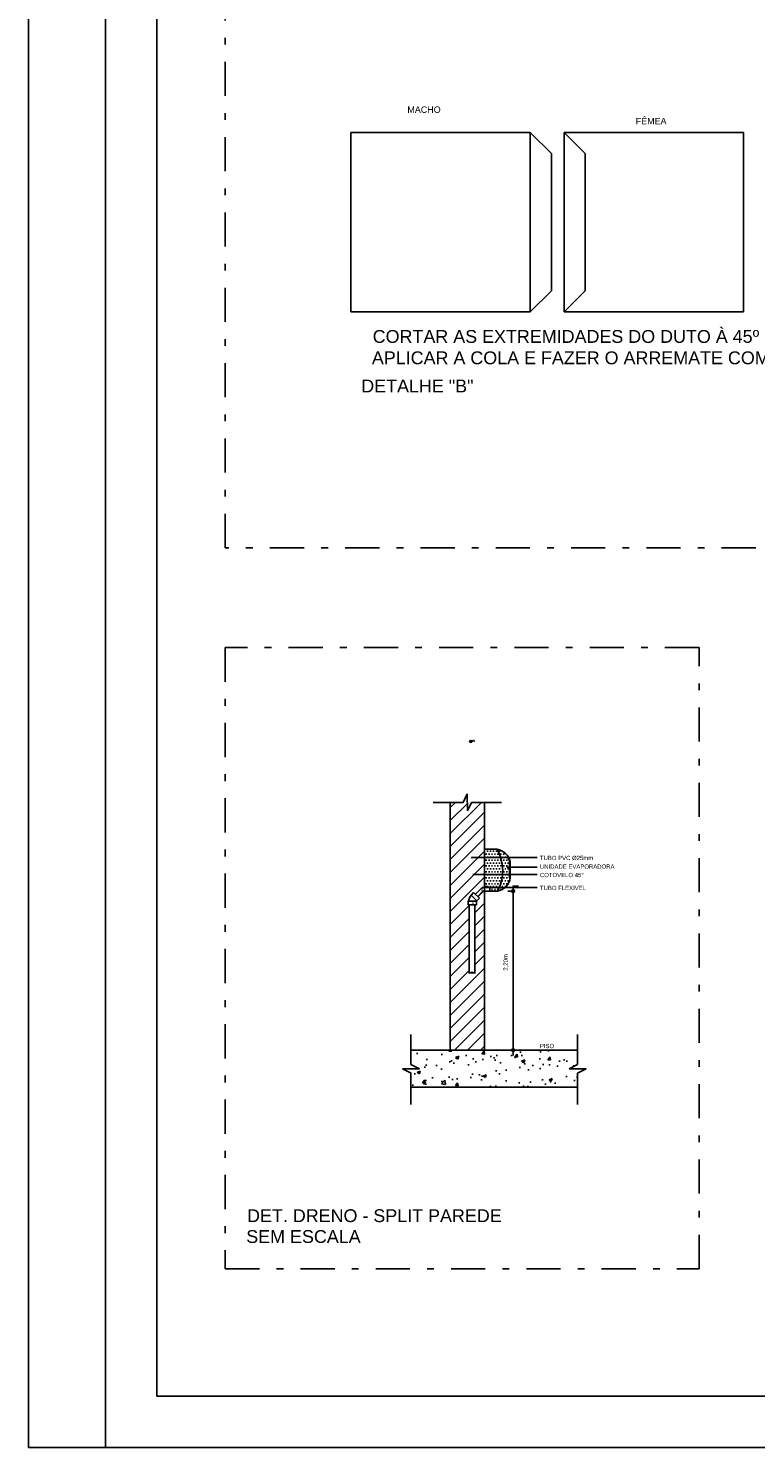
# Model space of a CAD drawing. Header units: inches. Extents: x -35 to 144, y -65 to -22.
# Tile 25 of 47: x 83 to 93, y -65 to -44. Entities that reach past the tile are written whole.
import ezdxf
from ezdxf.enums import TextEntityAlignment as Align

# ---------------------------------------------------------------- set-up
doc = ezdxf.new("R2010")
doc.units = ezdxf.units.IN
doc.header["$MEASUREMENT"] = 0
doc.linetypes.add('CONTINUA', pattern=[0])
doc.linetypes.add('DASHDOT', pattern=[1, 0.5, -0.25, 0, -0.25])
for name, color, linetype in [('AC-EQUIPAMENTO', 8, 'Continuous'), ('AR-DUTO INSUF. FLANGE', 153, 'Continuous'), ('AR-EQUIP', 80, 'Continuous'), ('AR-TEXTO', 2, 'Continuous'), ('Texto', 2, 'Continuous')]:
    doc.layers.add(name, color=color, linetype=linetype)
doc.layers.add('TEXTO-02', color=2, linetype='Continuous', lineweight=20)
doc.styles.add('ROMANS', font='arial.ttf', dxfattribs={"height": 0.18})

msp = doc.modelspace()

# ---------------------------------------------------------------- hatches: boundary and pattern name
h = msp.add_hatch()
h.set_pattern_fill('ANSI31', color=256, scale=0.042245, style=0)
h.set_pattern_definition([(45, (-2450.77188, -788.18338), (-0.094841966, 0.094841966), [])])
h.paths.add_polyline_path([(88.979, -57.251), (88.963, -57.251), (88.963, -57.198), (88.97, -57.198, -0.20994), (89.009, -57.109), (89.005, -57.106), (89.043, -57.068), (89.069, -57.094), (89.152, -57.011, -0.198912), (89.191, -56.995), (89.202, -56.995), (89.202, -56.559), (89.018, -56.559, -0.414214), (89.013, -56.565, -2.414213), (89.018, -56.559), (89.202, -56.559), (89.202, -55.754), (89.013, -55.754), (88.952, -55.879), (88.95, -55.63), (88.889, -55.754), (88.7, -55.754), (88.7, -59.371), (89.202, -59.371), (89.202, -57.042, 0.162103), (89.172, -57.057), (89.102, -57.127), (89.128, -57.153), (89.09, -57.191), (89.083, -57.184, 0.415109), (89.076, -57.198), (89.083, -57.198), (89.083, -57.251), (89.06, -57.251), (89.06, -58.24), (89.026, -58.24), (89.02, -58.253), (89.019, -58.228), (89.013, -58.24), (88.979, -58.24)])
h = msp.add_hatch()
h.set_pattern_fill('AR-CONC', color=256, scale=0.00264, style=0)
h.set_pattern_definition([(50, (320.48426, 48.87798), (0.4810206, -0.0420838), [0.05029755, -0.553273]), (355, (320.48426, 48.878), (-0.0930513, 0.5044452), [0.040238, -0.4426184]), (100.451, (320.52434, 48.87447), (0.387971, 0.46235906), [0.0427463, -0.4702095]), (46.1842, (320.48426, 49.0121), (0.7157276, -0.111004), [0.0754463, -0.8299095]), (96.6356, (320.5439, 49.00286), (0.6268163, 0.6532755), [0.0641195, -0.7053142]), (351.184, (320.48426, 49.0121), (0.6268173, 0.6532744), [0.060357, -0.6639276]), (21, (320.5513, 48.97857), (0.40030744, -0.27001075), [0.05029755, -0.553273]), (326, (320.5513, 48.97857), (0.1631754, 0.4863099), [0.040238, -0.4426184]), (71.4514, (320.5847, 48.95607), (0.5634817, 0.2163002), [0.0427463, -0.4702095]), (37.5, (320.48426, 48.87798), (0.00815481, 0.22324993), [0, -0.43725335, 0, -0.44932476, 0, -0.444295]), (7.5, (320.48426, 48.87798), (0.17642337, 0.2645059), [0, -0.25618218, 0, -0.42719384, 0, -0.16933508]), (327.5, (320.3347, 48.87798), (0.35799866, -0.01512555), [0, -0.1676585, 0, -0.5230945, 0, -0.69410616]), (317.5, (320.26764, 48.87798), (0.39110418, 0.06713334), [0, -0.21795604, 0, -0.3473884, 0, -0.49291597])])
h.paths.add_polyline_path([(90.685, -59.643), (90.436, -59.642), (90.561, -59.58), (90.561, -59.371), (89.639, -59.371, -1), (89.599, -59.371), (89.54, -59.371), (88.127, -59.371), (88.127, -59.58), (88.252, -59.642), (88.003, -59.643), (88.127, -59.705), (88.127, -59.914), (90.561, -59.914), (90.561, -59.705)])
at = {"layer": 'AR-EQUIP'}
h = msp.add_hatch(dxfattribs=at)
h.set_pattern_fill('DOTS', color=8, scale=0.027163, style=0)
h.set_pattern_definition([(360, (2215.762224, 822.824317), (0.0215607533, 0.0431215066), [0, -0.0431215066])])
h.paths.add_polyline_path([(89.569, -56.64, 0.139576), (89.542, -56.556), (89.552, -56.556, 0.21637), (89.385, -56.437, -0.258653), (89.39, -57.051, 0.32543), (89.577, -56.854), (89.569, -56.854)])
h.paths.add_polyline_path([(89.385, -56.437), (89.202, -56.437), (89.202, -56.555), (89.202, -56.982), (89.254, -56.982), (89.279, -57.008), (89.279, -57.051), (89.39, -57.051, 0.258653)])

# ---------------------------------------------------------------- linework, layer by layer
at = {"color": 7, "linetype": 'Continuous'}
for p, q in [((82.538, -65.175), (82.538, -22.478)), ((83.663, -65.175), (83.663, -22.478)), ((143.627, -65.175), (82.538, -65.175))]:
    msp.add_line(p, q, dxfattribs=at)
at = {"color": 1}
for p, q in [((84.413, -64.425), (84.413, -23.228)), ((142.877, -64.425), (84.413, -64.425))]:
    msp.add_line(p, q, dxfattribs=at)
for p, q in [((88.95, -55.63), (88.889, -55.755)), ((88.95, -55.63), (88.952, -55.879)), ((88.451, -55.754), (88.889, -55.754)), ((88.7, -55.754), (88.7, -59.371)), ((89.013, -55.754), (88.952, -55.879)), ((89.451, -55.754), (89.013, -55.754)), ((89.202, -55.754), (89.202, -59.371)), ((89.019, -58.228), (89.013, -58.241)), ((89.019, -58.228), (89.02, -58.253)), ((88.97, -58.24), (89.013, -58.24)), ((89.026, -58.24), (89.02, -58.253)), ((89.07, -58.24), (89.026, -58.24)), ((88.127, -59.143), (88.127, -59.58)), ((90.561, -59.143), (90.561, -59.58)), ((88.127, -59.371), (90.561, -59.371)), ((89.619, -59.371), (89.54, -59.371)), ((89.619, -59.371), (89.619, -59.292)), ((89.619, -59.371), (89.698, -59.371)), ((89.619, -59.371), (89.619, -59.45)), ((88.003, -59.643), (88.252, -59.642)), ((88.003, -59.643), (88.128, -59.705)), ((88.127, -59.58), (88.252, -59.642)), ((90.561, -59.58), (90.436, -59.642)), ((90.685, -59.643), (90.436, -59.642)), ((90.685, -59.643), (90.56, -59.705)), ((88.127, -59.705), (88.127, -60.167)), ((90.561, -59.705), (90.561, -60.167)), ((88.127, -59.914), (90.561, -59.914))]:
    msp.add_line(p, q)
at = {"linetype": 'ByBlock'}
for p, q in [((89.619, -57.051), (89.619, -56.971)), ((89.619, -56.979), (89.698, -56.979)), ((89.619, -57.051), (89.54, -57.051)), ((89.619, -57.051), (89.619, -57.13)), ((89.619, -57.09), (89.619, -59.331))]:
    msp.add_line(p, q, dxfattribs=at)
at = {"color": 2, "linetype": 'DASHDOT'}
for points in [[(116.266, -33.8), (116.266, -52.038), (85.413, -52.038), (85.413, -33.8)], [(92.338, -53.492), (85.413, -53.492), (85.413, -62.566), (92.338, -62.566)]]:
    msp.add_lwpolyline(points, close=True, dxfattribs=at)
at = {"linetype": 'ByBlock'}
msp.add_circle((89.619, -57.051), 0.0198, dxfattribs=at)
msp.add_circle((89.619, -59.371), 0.0198)
at = {"layer": 'AC-EQUIPAMENTO'}
for p, q in [((89.013, -56.559), (89.97, -56.559)), ((89.531, -56.697), (89.97, -56.697)), ((89.032, -56.808), (89.97, -56.808)), ((89.165, -56.997), (89.97, -56.997))]:
    msp.add_line(p, q, dxfattribs=at)
at = {"layer": 'AC-EQUIPAMENTO', "color": 18, "linetype": 'Continuous'}
for p, q in [((89.005, -57.106), (89.043, -57.068)), ((89.005, -57.106), (89.09, -57.191)), ((89.043, -57.068), (89.128, -57.153)), ((89.069, -57.094), (89.152, -57.011)), ((89.09, -57.191), (89.128, -57.153)), ((89.102, -57.127), (89.172, -57.057)), ((88.963, -57.198), (89.083, -57.198)), ((88.963, -57.198), (88.963, -57.251)), ((88.963, -57.251), (89.083, -57.251)), ((88.979, -57.251), (88.979, -58.24)), ((89.06, -57.251), (89.06, -58.24)), ((89.083, -57.198), (89.083, -57.251))]:
    msp.add_line(p, q, dxfattribs=at)
at = {"layer": 'AC-EQUIPAMENTO', "const_width": 0.0106}
for points in [[(89.013, -56.554, -1), (89.013, -56.565, -1)], [(89.531, -56.702, 1), (89.531, -56.692, 1)], [(89.165, -57.041, 1), (89.165, -57.03, 1)], [(89.032, -57.23, 1), (89.032, -57.22, 1)]]:
    msp.add_lwpolyline(points, format="xyb", close=True, dxfattribs=at)
at = {"layer": 'AC-EQUIPAMENTO', "color": 18, "linetype": 'Continuous'}
for centre, radius, start, end in [((89, -54.87), 0.0214, 20.7841, 159.2159), ((89, -54.855), 0.0214, 200.7841, 339.2159), ((89.04, -54.87), 0.0214, 20.7841, 159.2159), ((89.09, -57.198), 0.12, 132.7424, 180), ((89.086, -57.194), 0.0105, 108.2078, 198.3828), ((89.191, -57.049), 0.0543, 90, 135), ((89.21, -57.096), 0.0543, 98.1692, 135)]:
    msp.add_arc(centre, radius, start, end, dxfattribs=at)
at = {"layer": 'AR-DUTO INSUF. FLANGE'}
for p, q in [((89.87, -45.97), (87.249, -45.97)), ((87.249, -45.97), (87.249, -48.591)), ((89.87, -48.591), (89.87, -45.97)), ((89.87, -45.97), (90.178, -46.279)), ((92.986, -45.97), (90.365, -45.97)), ((90.365, -45.97), (90.674, -46.279)), ((90.365, -45.97), (90.365, -48.591)), ((92.986, -48.591), (92.986, -45.97)), ((90.178, -48.282), (90.178, -46.279)), ((90.674, -48.282), (90.674, -46.279)), ((89.87, -48.591), (90.178, -48.282)), ((90.365, -48.591), (90.674, -48.282)), ((89.87, -48.591), (87.249, -48.591)), ((90.365, -48.591), (92.986, -48.591))]:
    msp.add_line(p, q, dxfattribs=at)
at = {"layer": 'AR-EQUIP'}
for p, q in [((89.202, -56.437), (89.202, -57.051)), ((89.391, -56.437), (89.202, -56.437)), ((89.542, -56.556), (89.552, -56.556)), ((89.553, -56.577), (89.563, -56.577)), ((89.562, -56.599), (89.571, -56.599)), ((89.568, -56.62), (89.578, -56.62)), ((89.568, -56.641), (89.578, -56.641)), ((89.568, -56.663), (89.578, -56.663)), ((89.568, -56.684), (89.578, -56.684)), ((89.568, -56.705), (89.578, -56.705)), ((89.568, -56.727), (89.578, -56.727)), ((89.568, -56.748), (89.578, -56.748)), ((89.568, -56.769), (89.578, -56.769)), ((89.569, -56.854), (89.569, -56.64)), ((89.578, -56.854), (89.578, -56.62)), ((89.202, -56.982), (89.254, -56.982)), ((89.254, -56.982), (89.279, -57.008)), ((89.568, -56.791), (89.578, -56.791)), ((89.568, -56.812), (89.578, -56.812)), ((89.568, -56.833), (89.578, -56.833)), ((89.569, -56.854), (89.578, -56.854)), ((89.202, -57.051), (89.39, -57.051)), ((89.279, -57.008), (89.279, -57.051))]:
    msp.add_line(p, q, dxfattribs=at)
at = {"layer": 'AR-EQUIP', "color": 18, "linetype": 'Continuous'}
msp.add_line((89.191, -56.995), (89.202, -56.995), dxfattribs=at)
at = {"layer": 'AR-EQUIP'}
for centre, radius, start, end in [((88.834, -56.747), 0.633, 331.3933, 29.4008), ((89.337, -56.68), 0.248, 13.9383, 78.7699), ((89.408, -56.646), 0.161, 1.9932, 33.7763), ((89.349, -56.824), 0.231, 280.1832, 352.5084)]:
    msp.add_arc(centre, radius, start, end, dxfattribs=at)
at = {"layer": 'Defpoints', "linetype": 'ByBlock'}
msp.add_point((89.39, -59.371), dxfattribs=at)

# ---------------------------------------------------------------- texts
at = {"layer": 'AR-TEXTO', "style": 'ROMANS'}
for s, p in [('TUBO PVC %%C25mm', (90.011, -56.596)), ('COTOVELO 45°', (90.011, -56.845)), ('UNIDADE EVAPORADORA', (90.011, -56.722)), ('TUBO FLEXIVEL', (90.011, -57.034)), ('PISO', (90.011, -59.342))]:
    msp.add_text(s, height=0.0624, dxfattribs=at).set_placement(p)
msp.add_text('2,20m', height=0.0624, rotation=90, dxfattribs=at).set_placement((89.541, -58.211))
at = {"layer": 'Texto', "style": 'ROMANS'}
for s, p in [('MACHO', (88.075, -45.685)), ('FÊMEA', (91.411, -45.852))]:
    msp.add_text(s, height=0.0935, dxfattribs=at).set_placement(p)
at = {"layer": 'TEXTO-02', "color": 140, "linetype": 'CONTINUA', "lineweight": -3, "style": 'ROMANS'}
for s, p in [('CORTAR AS EXTREMIDADES DO DUTO À 45º', (90.391, -48.927)), ('APLICAR A COLA E FAZER O ARREMATE COM A FITA', (90.905, -49.262)), ('DETALHE "B" ', (88.257, -49.673))]:
    msp.add_text(s, height=0.1872, dxfattribs=at).set_placement(p, align=Align.MIDDLE)
for s, p in [('DET. DRENO - SPLIT PAREDE', (85.733, -61.882)), ('SEM ESCALA', (85.721, -62.186))]:
    msp.add_text(s, height=0.1872, dxfattribs=at).set_placement(p)

doc.saveas('drawing.dxf')
